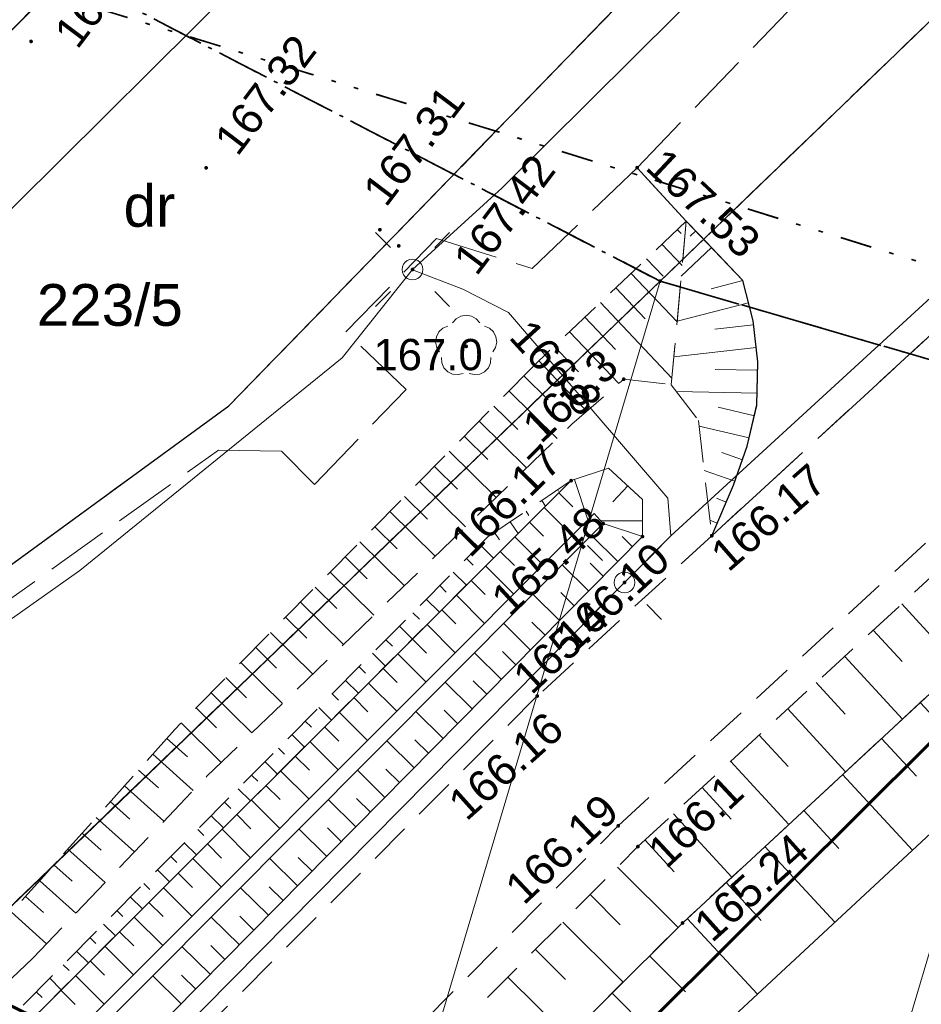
# Model space of a CAD drawing. Extents: x 7503703 to 7518012, y 5690450 to 5705715.
# Tile 27 of 50: x 7512682 to 7512704, y 5696854 to 5696878. Entities that reach past the tile are written whole.
import ezdxf
from ezdxf.enums import TextEntityAlignment as Align

# ---------------------------------------------------------------- set-up
doc = ezdxf.new("R2010")
doc.units = 0
for name, pattern in [('DWUKROPK1_5-3', [2.23, 0.75, -0.46, 0.05, -0.46, 0.05, -0.46]), ('KROPK2-2-2', [3.49, 1, -0.47, 0.05, -0.47, 1, -0.5]), ('PRZER1-1', [1, 0.5, -0.5]), ('PRZER2-1', [1.5, 1, -0.5]), ('PRZER3-1', [2, 1.5, -0.5])]:
    doc.linetypes.add(name, pattern=pattern)
doc.layers.get('0').update_dxf_attribs({"linetype": 'CONTINUOUS'})
for name, color, linetype, lineweight in [('EGDE', 7, 'CONTINUOUS', 18), ('EGDE_O', 7, 'CONTINUOUS', 18), ('EGPG', 7, 'CONTINUOUS', 18), ('GESGPB', 7, 'CONTINUOUS', 35), ('GESGPS', 7, 'CONTINUOUS', 35), ('GOSRBG', 7, 'CONTINUOUS', 18), ('GUPPRZ_O', 7, 'CONTINUOUS', 18), ('OTKC', 7, 'CONTINUOUS', 18), ('OTKG', 7, 'CONTINUOUS', 18), ('OTKJ', 7, 'CONTINUOUS', 18), ('OTKK', 7, 'CONTINUOUS', 25), ('OTKU', 7, 'CONTINUOUS', 18), ('OTRK', 7, 'CONTINUOUS', 18), ('OTRN', 7, 'CONTINUOUS', 13), ('OTRN_O', 7, 'CONTINUOUS', 13), ('OTRS', 7, 'CONTINUOUS', 13), ('OTRS_O', 7, 'CONTINUOUS', 13), ('OTRU', 7, 'CONTINUOUS', 18), ('SUEO', 7, 'CONTINUOUS', 18), ('SULO', 7, 'CONTINUOUS', 35), ('SUPP', 7, 'CONTINUOUS', 18)]:
    doc.layers.add(name, color=color, linetype=linetype, lineweight=lineweight)
for name, color, linetype, lineweight, true_color in [('EGUG', 96, 'CONTINUOUS', 18, 0x008000), ('EGUG_O', 96, 'CONTINUOUS', 18, 0x008000), ('GESKLU', 96, 'CONTINUOUS', 18, 0x008000), ('OTZL', 96, 'CONTINUOUS', 18, 0x008000), ('SUEP', 1, 'CONTINUOUS', 18, 0xff0000), ('SUKP', 36, 'CONTINUOUS', 18, 0x803300)]:
    doc.layers.add(name, color=color, linetype=linetype, lineweight=lineweight, true_color=true_color)
doc.styles.add('Arial', font='arial.ttf')

# ---------------------------------------------------------------- blocks, each defined once
blk = doc.blocks.new('D_GSPWPN1')
blk.add_hatch(color=0).paths.add_polyline_path([(-0.045, 0), (-0.043467, -0.011647), (-0.038971, -0.0225), (-0.03182, -0.03182), (-0.0225, -0.038971), (-0.011647, -0.043467), (0, -0.045), (0.011647, -0.043467), (0.0225, -0.038971), (0.03182, -0.03182), (0.038971, -0.0225), (0.043467, -0.011647), (0.045, 0), (0.043467, 0.011647), (0.038971, 0.0225), (0.03182, 0.03182), (0.0225, 0.038971), (0.011647, 0.043467), (0, 0.045), (-0.011647, 0.043467), (-0.0225, 0.038971), (-0.03182, 0.03182), (-0.038971, 0.0225), (-0.043467, 0.011647)])
blk = doc.blocks.new('D_GSPWPS1')
blk.add_hatch(color=0).paths.add_polyline_path([(-0.045, 0), (-0.043467, -0.011647), (-0.038971, -0.0225), (-0.03182, -0.03182), (-0.0225, -0.038971), (-0.011647, -0.043467), (0, -0.045), (0.011647, -0.043467), (0.0225, -0.038971), (0.03182, -0.03182), (0.038971, -0.0225), (0.043467, -0.011647), (0.045, 0), (0.043467, 0.011647), (0.038971, 0.0225), (0.03182, 0.03182), (0.0225, 0.038971), (0.011647, 0.043467), (0, 0.045), (-0.011647, 0.043467), (-0.0225, 0.038971), (-0.03182, 0.03182), (-0.038971, 0.0225), (-0.043467, 0.011647)])
blk = doc.blocks.new('D_GSPRDL1')
blk.add_hatch(color=0).paths.add_polyline_path([(0, -0.045), (0.013906, -0.042798), (0.02645, -0.036406), (0.036406, -0.02645), (0.042798, -0.013906), (0.045, 0), (0.042798, 0.013906), (0.036406, 0.02645), (0.02645, 0.036406), (0.013906, 0.042798), (0, 0.045), (-0.013906, 0.042798), (-0.02645, 0.036406), (-0.036406, 0.02645), (-0.042798, 0.013906), (-0.045, 0), (-0.042798, -0.013906), (-0.036406, -0.02645), (-0.02645, -0.036406), (-0.013906, -0.042798)])
at = {"color": 0}
for points in [[(-0.324277, 0.563333), (-0.240553, 0.662679), (-0.127956, 0.727494), (0, 0.75), (0.127956, 0.727494), (0.240553, 0.662679), (0.324277, 0.563333)], [(-0.635969, -0.134326), (-0.70458, -0.024001), (-0.731429, 0.103115), (-0.713292, 0.231763), (-0.652348, 0.346501), (-0.55591, 0.433559), (-0.435555, 0.482485)], [(0.435555, 0.482485), (0.55591, 0.433559), (0.652348, 0.346501), (0.713292, 0.231763), (0.731429, 0.103115), (0.70458, -0.024001), (0.635969, -0.134326)], [(-0.068773, -0.646351), (-0.194901, -0.677512), (-0.324092, -0.663766), (-0.440839, -0.606763), (-0.531129, -0.513345), (-0.584125, -0.394725), (-0.593465, -0.265141)], [(0.593465, -0.265141), (0.584125, -0.394725), (0.531129, -0.513345), (0.440839, -0.606763), (0.324092, -0.663766), (0.194901, -0.677512), (0.068773, -0.646351)]]:
    blk.add_lwpolyline(points, dxfattribs=at)
blk = doc.blocks.new('D_GUPELA2')
blk.add_hatch(color=0).paths.add_polyline_path([(-0.001087, 0.044987), (0.011881, 0.043403), (0.021281, 0.03965), (0.030065, 0.033482), (0.038133, 0.023893), (0.043117, 0.012881), (0.044986, 0.001113), (0.044323, -0.007777), (0.040557, -0.019497), (0.033417, -0.030138), (0.024849, -0.037517), (0.013788, -0.042836), (0.002013, -0.044955), (-0.00982, -0.043916), (-0.020466, -0.040077), (-0.029541, -0.033946), (-0.036867, -0.025804), (-0.04187, -0.01649), (-0.04461, -0.005909), (-0.044532, 0.006476), (-0.041285, 0.017903), (-0.034764, 0.028574), (-0.024479, 0.03776), (-0.013449, 0.042943)])
at = {"color": 0}
for points in [[(-0.883883, 0.883883), (-0.53033, 0.53033)], [(0.883883, 0.883883), (0.53033, 0.53033)], [(-0.883883, -0.883883), (-0.53033, -0.53033)], [(0.883883, -0.883883), (0.53033, -0.53033)]]:
    blk.add_lwpolyline(points, dxfattribs=at)
blk = doc.blocks.new('D_GUPELA1')
at = {"color": 0}
blk.add_lwpolyline([(0, 0.25), (0.064705, 0.241481), (0.125, 0.216506), (0.176777, 0.176777), (0.216506, 0.125), (0.241481, 0.064705), (0.25, 0), (0.241481, -0.064705), (0.216506, -0.125), (0.176777, -0.176777), (0.125, -0.216506), (0.064705, -0.241481), (0, -0.25), (-0.064705, -0.241481), (-0.125, -0.216506), (-0.176777, -0.176777), (-0.216506, -0.125), (-0.241481, -0.064705), (-0.25, 0), (-0.241481, 0.064705), (-0.216506, 0.125), (-0.176777, 0.176777), (-0.125, 0.216506), (-0.064705, 0.241481)], close=True, dxfattribs=at)
blk = doc.blocks.new('D_GUPISN1')
at = {"color": 0}
blk.add_lwpolyline([(0, 0.25), (0.064705, 0.241481), (0.125, 0.216506), (0.176777, 0.176777), (0.216506, 0.125), (0.241481, 0.064705), (0.25, 0), (0.241481, -0.064705), (0.216506, -0.125), (0.176777, -0.176777), (0.125, -0.216506), (0.064705, -0.241481), (0, -0.25), (-0.064705, -0.241481), (-0.125, -0.216506), (-0.176777, -0.176777), (-0.216506, -0.125), (-0.241481, -0.064705), (-0.25, 0), (-0.241481, 0.064705), (-0.216506, 0.125), (-0.176777, 0.176777), (-0.125, 0.216506), (-0.064705, 0.241481)], close=True, dxfattribs=at)
blk = doc.blocks.new('D_GEPPGD1_2')
blk.add_hatch(color=0).paths.add_polyline_path([(0, -0.045), (0.013906, -0.042798), (0.02645, -0.036406), (0.036406, -0.02645), (0.042798, -0.013906), (0.045, 0), (0.042798, 0.013906), (0.036406, 0.02645), (0.02645, 0.036406), (0.013906, 0.042798), (0, 0.045), (-0.013906, 0.042798), (-0.02645, 0.036406), (-0.036406, 0.02645), (-0.042798, 0.013906), (-0.045, 0), (-0.042798, -0.013906), (-0.036406, -0.02645), (-0.02645, -0.036406), (-0.013906, -0.042798)])

msp = doc.modelspace()

# ---------------------------------------------------------------- linework, layer by layer
at = {"layer": 'EGDE', "color": 7, "linetype": 'Continuous', "lineweight": 18, "elevation": 10.22}
for points in [[(7512681.61, 5696741.96), (7512695.047, 5696787.292), (7512729.161, 5696902.336), (7512717.47, 5696890.889), (7512713.35, 5696886.929), (7512668.15, 5696734.72), (7512671.52, 5696736.42)], [(7512668.15, 5696734.72), (7512713.35, 5696886.929), (7512697.622, 5696871.76), (7512654.9, 5696728.02)], [(7512654.9, 5696728.02), (7512697.622, 5696871.76), (7512681.646, 5696856.369), (7512678.617, 5696846.239), (7512643, 5696725.868), (7512641.51, 5696721.31), (7512645.59, 5696723.32)]]:
    msp.add_lwpolyline(points, close=True, dxfattribs=at)
msp.add_lwpolyline([(7512550.14, 5696758.187), (7512563.38, 5696761.29), (7512577.049, 5696765.619), (7512584.278, 5696769.138), (7512587.988, 5696770.947), (7512599.816, 5696778.432), (7512607.915, 5696785.659), (7512612.414, 5696789.678), (7512632.502, 5696809.033), (7512681.646, 5696856.369), (7512697.622, 5696871.76), (7512713.35, 5696886.929), (7512717.47, 5696890.889), (7512689.851, 5696898.43), (7512674.495, 5696883.749), (7512592.16, 5696804.83), (7512587.987, 5696800.83), (7512583.288, 5696797.191), (7512578.028, 5696794.183), (7512572.679, 5696791.664), (7512564.28, 5696788.226), (7512558.57, 5696786.126), (7512552.67, 5696784.835)], dxfattribs=at)
at = {"layer": 'EGUG', "color": 96, "linetype": 'PRZER1-1', "lineweight": 18, "true_color": 0x008000, "elevation": 10.08}
for points in [[(7512632.502, 5696809.033), (7512681.646, 5696856.369), (7512697.622, 5696871.76), (7512713.35, 5696886.929), (7512717.47, 5696890.889), (7512729.161, 5696902.336), (7512752.974, 5696925.642), (7512773.634, 5696945.879), (7512797.065, 5696968.816), (7512818.915, 5696990.213), (7512824.737, 5696986.83), (7512830.69, 5696983.37), (7512843.21, 5696976.09), (7512868.792, 5696961.226), (7512859.113, 5696928.83), (7512847.14, 5696889.52), (7512841.85, 5696872.13), (7512838.22, 5696867.12), (7512827.45, 5696855.45), (7512807.74, 5696835.39), (7512801.73, 5696828.43), (7512798.02, 5696824.61), (7512776.84, 5696802.84)], [(7512552.67, 5696784.835), (7512558.57, 5696786.126), (7512564.28, 5696788.226), (7512572.679, 5696791.664), (7512578.028, 5696794.183), (7512583.288, 5696797.191), (7512587.987, 5696800.83), (7512592.16, 5696804.83), (7512674.495, 5696883.749), (7512689.851, 5696898.43), (7512717.47, 5696890.889), (7512713.35, 5696886.929), (7512697.622, 5696871.76), (7512681.646, 5696856.369), (7512632.502, 5696809.033), (7512612.414, 5696789.678), (7512607.915, 5696785.659), (7512599.816, 5696778.432), (7512587.988, 5696770.947), (7512584.278, 5696769.138), (7512577.049, 5696765.619), (7512563.38, 5696761.29), (7512550.14, 5696758.187)]]:
    msp.add_lwpolyline(points, dxfattribs=at)
at = {"layer": 'GESGPB', "color": 7, "linetype": 'DWUKROPK1_5-3', "lineweight": 35, "elevation": 10.1}
msp.add_lwpolyline([(7512599.331, 5697115.344), (7512556.49, 5696976.558), (7512542.821, 5696980.678), (7512539.742, 5696981.618), (7512535.872, 5696982.778), (7512528.932, 5696984.867), (7512521.993, 5696986.957), (7512517.453, 5696971.649), (7512513.453, 5696958.15), (7512506.043, 5696933.272), (7512834.022, 5696832.038), (7512839.07, 5696834.82), (7512845.963, 5696838.599), (7512853.095, 5696845.399), (7512853.94, 5696848.24), (7512867.188, 5696892.527), (7512874.83, 5696917.94), (7512878.731, 5696930.93), (7512790.055, 5696979.375), (7512630.836, 5697066.378), (7512611.809, 5697119.393)], close=True, dxfattribs=at)
msp.add_lwpolyline([(7512687.537, 5696658.789), (7512710.125, 5696679.718), (7512732.754, 5696700.686), (7512751.622, 5696717.964), (7512775.771, 5696740.543), (7512773.651, 5696742.772), (7512814.499, 5696782.09), (7512818.899, 5696786.32), (7512823.859, 5696791.259), (7512841.659, 5696808.999), (7512838.1, 5696819.75), (7512836.541, 5696824.448), (7512835.592, 5696827.288), (7512834.022, 5696832.038), (7512506.043, 5696933.272), (7512483.414, 5696857.279), (7512498.713, 5696853.178), (7512468.781, 5696736.369), (7512448.744, 5696658.123)], dxfattribs=at)
at = {"layer": 'GESGPS', "color": 7, "linetype": 'KROPK2-2-2', "lineweight": 35, "elevation": 10.1}
for points in [[(7512435.992, 5696952.002), (7512639.721, 5696890.866), (7512656.118, 5696886.387), (7512674.495, 5696883.749), (7512697.622, 5696871.76), (7512834.022, 5696832.038), (7512839.07, 5696834.82), (7512845.963, 5696838.599), (7512853.095, 5696845.399), (7512853.94, 5696848.24), (7512867.188, 5696892.527), (7512874.83, 5696917.94), (7512878.731, 5696930.93), (7512714.981, 5697063.118), (7512707.181, 5697060.838), (7512687.522, 5697055.079), (7512668.063, 5697049.38), (7512645.697, 5697042.829), (7512618.879, 5697120.893)], [(7512687.537, 5696658.789), (7512710.125, 5696679.718), (7512732.754, 5696700.686), (7512751.622, 5696717.964), (7512775.771, 5696740.543), (7512773.651, 5696742.772), (7512814.499, 5696782.09), (7512818.899, 5696786.32), (7512823.859, 5696791.259), (7512841.659, 5696808.999), (7512838.1, 5696819.75), (7512836.541, 5696824.448), (7512835.592, 5696827.288), (7512834.022, 5696832.038), (7512697.622, 5696871.76), (7512674.495, 5696883.749), (7512656.118, 5696886.387), (7512639.721, 5696890.866), (7512435.992, 5696952.002)]]:
    msp.add_lwpolyline(points, dxfattribs=at)
at = {"layer": 'GESKLU', "color": 96, "linetype": 'PRZER3-1', "lineweight": 18, "true_color": 0x008000, "elevation": 10.06}
for points in [[(7512632.502, 5696809.033), (7512681.646, 5696856.369), (7512697.622, 5696871.76), (7512713.35, 5696886.929), (7512717.47, 5696890.889), (7512729.161, 5696902.336), (7512752.974, 5696925.642), (7512773.634, 5696945.879), (7512797.065, 5696968.816), (7512818.915, 5696990.213), (7512824.737, 5696986.83), (7512830.69, 5696983.37), (7512843.21, 5696976.09), (7512868.792, 5696961.226), (7512859.113, 5696928.83), (7512847.14, 5696889.52), (7512841.85, 5696872.13), (7512838.22, 5696867.12), (7512827.45, 5696855.45), (7512807.74, 5696835.39), (7512801.73, 5696828.43), (7512798.02, 5696824.61), (7512776.84, 5696802.84)], [(7512552.67, 5696784.835), (7512558.57, 5696786.126), (7512564.28, 5696788.226), (7512572.679, 5696791.664), (7512578.028, 5696794.183), (7512583.288, 5696797.191), (7512587.987, 5696800.83), (7512592.16, 5696804.83), (7512674.495, 5696883.749), (7512689.851, 5696898.43), (7512717.47, 5696890.889), (7512713.35, 5696886.929), (7512697.622, 5696871.76), (7512681.646, 5696856.369), (7512632.502, 5696809.033), (7512612.414, 5696789.678), (7512607.915, 5696785.659), (7512599.816, 5696778.432), (7512587.988, 5696770.947), (7512584.278, 5696769.138), (7512577.049, 5696765.619), (7512563.38, 5696761.29), (7512550.14, 5696758.187)]]:
    msp.add_lwpolyline(points, dxfattribs=at)
at = {"layer": 'GOSRBG', "color": 3, "linetype": 'Continuous', "lineweight": 60, "elevation": 10.04}
msp.add_lwpolyline([(7512739.985, 5696896.446), (7512699.032, 5696928.944), (7512591.508, 5696959.84), (7512503.234, 5696985.761), (7512469.374, 5696889.223), (7512539.922, 5696865.093), (7512550.495, 5696898.359), (7512651.11, 5696869.527), (7512666.595, 5696861.927), (7512692.607, 5696849.266)], close=True, dxfattribs=at)
at = {"layer": 'OTKC', "color": 7, "linetype": 'PRZER2-1', "lineweight": 18, "elevation": 10.18}
for points in [[(7512782.47, 5696914.99), (7512779.48, 5696914.88), (7512775.49, 5696914.63), (7512769.51, 5696913.97), (7512765.56, 5696913.41), (7512761.61, 5696912.67), (7512758.7, 5696911.97), (7512754.06, 5696910.48), (7512751.16, 5696909.36), (7512747.57, 5696907.58), (7512744.18, 5696905.81), (7512741.46, 5696904.15), (7512738.96, 5696902.35), (7512736.87, 5696900.59), (7512726.38, 5696890.96), (7512714.29, 5696879.83), (7512698.86, 5696865.66), (7512694.68, 5696861.82), (7512667.1, 5696834.17), (7512638.18, 5696805.03)], [(7512640.81, 5696802.57), (7512669.74, 5696831.7), (7512696.62, 5696858.71), (7512716.49, 5696877.01), (7512729, 5696888.49), (7512738.56, 5696897.36), (7512740.89, 5696899.28), (7512743.31, 5696901.06), (7512745, 5696902.14), (7512746.88, 5696903.2), (7512749.42, 5696904.52), (7512753.04, 5696906.22), (7512755.04, 5696907.05), (7512756.8, 5696907.64), (7512759.68, 5696908.49), (7512761.63, 5696908.99), (7512764.57, 5696909.57), (7512767.53, 5696910.08), (7512771.52, 5696910.63), (7512774.6, 5696910.96), (7512778.49, 5696911.23), (7512781.49, 5696911.37)]]:
    msp.add_lwpolyline(points, dxfattribs=at)
msp.add_lwpolyline([(7512485.07, 5696792.71), (7512507.37, 5696785.99), (7512516.72, 5696783.62, 0.047088), (7512535.68, 5696781.8, 0.045699), (7512554.88, 5696783.62, 0.041112), (7512573.35, 5696789.47, 0.04093), (7512590.17, 5696798.75, 0.04259), (7512604.92, 5696811.27, 0.000569), (7512641.25, 5696847.19, 0.000269), (7512676.84, 5696882.46), (7512686.22, 5696891.76), (7512687.44, 5696890.76, -0.000141), (7512660.18, 5696863.74, -0.000702), (7512624.59, 5696828.5, -0.017645), (7512598.86, 5696803.52, -0.057955), (7512582.79, 5696792.41, -0.056027), (7512564.68, 5696784.63, -0.063895), (7512545.68, 5696780.73, -0.047864), (7512526.05, 5696780.69, -0.057159), (7512506.93, 5696784.47), (7512480.86, 5696792.35), (7512481.22, 5696793.88)], format="xyb", close=True, dxfattribs=at)
at = {"layer": 'OTKG', "color": 7, "linetype": 'PRZER2-1', "lineweight": 18, "elevation": 10.18}
msp.add_lwpolyline([(7512480.72, 5696790.15), (7512506.23, 5696782.52), (7512516, 5696780.01, 0.045143), (7512535.79, 5696778.19, 0.048706), (7512555.75, 5696780.09, 0.047658), (7512574.84, 5696786.12, 0.042877), (7512592.36, 5696795.82, 0.043294), (7512607.6, 5696808.76, 0.000306), (7512643.91, 5696844.68, 0.000422), (7512679.48, 5696879.92), (7512689.09, 5696889.46), (7512687.44, 5696890.76), (7512677.96, 5696881.36), (7512660.18, 5696863.74), (7512642.41, 5696846.12, 0.000245), (7512606.06, 5696810.16), (7512598.86, 5696803.52, -0.057955), (7512582.79, 5696792.41, -0.056027), (7512564.68, 5696784.63, -0.063895), (7512545.68, 5696780.73, -0.047864), (7512526.05, 5696780.69, -0.057159), (7512506.93, 5696784.47), (7512480.86, 5696792.35)], format="xyb", close=True, dxfattribs=at)
at = {"layer": 'OTKJ', "color": 7, "linetype": 'PRZER3-1', "lineweight": 18, "elevation": 10.18}
msp.add_lwpolyline([(7512802.522, 5696997.252), (7512775.464, 5696970.638), (7512758.23, 5696953.135), (7512742.227, 5696941.602), (7512729.763, 5696929.332), (7512721.939, 5696917.824, -0.369863), (7512716.16, 5696914.96), (7512715.04, 5696915.13), (7512712.68, 5696915.72), (7512711.04, 5696916.35), (7512710.97, 5696916.38), (7512707.32, 5696912.73), (7512707.37, 5696912.68), (7512708.52, 5696911.61), (7512709.96, 5696910.12, -0.334902), (7512710.58, 5696906.41), (7512696.899, 5696892.621), (7512695.112, 5696890.713), (7512691.269, 5696886.972), (7512678.169, 5696873.857), (7512666.138, 5696862.082), (7512645.924, 5696842.15), (7512623.874, 5696820.628), (7512606.734, 5696803.747)], format="xyb", dxfattribs=at)
msp.add_lwpolyline([(7512611.557, 5696798.557), (7512629.842, 5696816.509), (7512650.575, 5696836.803), (7512671.404, 5696857.173), (7512687.296, 5696868.773), (7512699.335, 5696881.17), (7512708.119, 5696893.984), (7512715.594, 5696901.122), (7512737.212, 5696922.643), (7512763.935, 5696949.102), (7512782.837, 5696967.833)], dxfattribs=at)
at = {"layer": 'OTKK', "color": 7, "linetype": 'Continuous', "lineweight": 25, "elevation": 10.18}
for points in [[(7512606.29, 5696793.88), (7512611.557, 5696798.557), (7512629.842, 5696816.509), (7512650.575, 5696836.803), (7512671.404, 5696857.173), (7512687.296, 5696868.773), (7512699.335, 5696881.17), (7512708.119, 5696893.984), (7512715.594, 5696901.122), (7512737.212, 5696922.643), (7512763.935, 5696949.102), (7512782.837, 5696967.833), (7512800.41, 5696984.95)], [(7512698.86, 5696865.66), (7512699.38, 5696866.87), (7512699.71, 5696867.81), (7512699.94, 5696868.8), (7512699.96, 5696869.83), (7512699.85, 5696870.81), (7512699.6, 5696871.78), (7512698.25, 5696873.2), (7512697.07, 5696874.48)]]:
    msp.add_lwpolyline(points, dxfattribs=at)
msp.add_lwpolyline([(7512707.32, 5696912.73), (7512707.37, 5696912.68), (7512708.52, 5696911.61), (7512709.96, 5696910.12, -0.334902), (7512710.58, 5696906.41), (7512696.899, 5696892.621), (7512695.112, 5696890.713), (7512691.269, 5696886.972), (7512678.169, 5696873.857), (7512666.138, 5696862.082), (7512645.924, 5696842.15), (7512623.874, 5696820.628), (7512606.734, 5696803.747), (7512602.3, 5696799.72)], format="xyb", dxfattribs=at)
at = {"layer": 'OTKU', "color": 7, "linetype": 'PRZER3-1', "lineweight": 18, "elevation": 10.18}
for points in [[(7512671.404, 5696857.173), (7512671.802, 5696856.605), (7512674.912, 5696859.046), (7512687.046, 5696867.711), (7512688.556, 5696867.69), (7512689.348, 5696866.891), (7512691.538, 5696869.166), (7512690.093, 5696870.544), (7512692.266, 5696872.782), (7512694.561, 5696872.063), (7512697.07, 5696874.48), (7512701.58, 5696879.15), (7512700.99, 5696880.36), (7512700.38, 5696880.99), (7512703.46, 5696885.33), (7512708.788, 5696893.145), (7512737.734, 5696922.003), (7512737.212, 5696922.643), (7512715.594, 5696901.122), (7512708.119, 5696893.984), (7512699.335, 5696881.17), (7512687.296, 5696868.773)], [(7512690.566, 5696887.673), (7512677.379, 5696874.471), (7512665.699, 5696862.783), (7512645.397, 5696842.676), (7512645.924, 5696842.15), (7512666.138, 5696862.082), (7512678.169, 5696873.857), (7512691.269, 5696886.972)], [(7512697.07, 5696874.48), (7512701.58, 5696879.15), (7512700.99, 5696880.36), (7512700.38, 5696880.99), (7512703.46, 5696885.33), (7512705.71, 5696882.95), (7512708.44, 5696880.09), (7512709.05, 5696879.76), (7512709.99, 5696879.42), (7512710.98, 5696879.24), (7512711.99, 5696879.32), (7512713, 5696879.49), (7512714.29, 5696879.83), (7512698.86, 5696865.66), (7512699.38, 5696866.87), (7512699.71, 5696867.81), (7512699.94, 5696868.8), (7512699.96, 5696869.83), (7512699.85, 5696870.81), (7512699.6, 5696871.78), (7512698.25, 5696873.2)]]:
    msp.add_lwpolyline(points, close=True, dxfattribs=at)
at = {"layer": 'OTRK', "color": 7, "linetype": 'PRZER2-1', "lineweight": 18, "elevation": 10.06}
for points in [[(7512641.25, 5696801.96), (7512670.2, 5696831.21), (7512697.09, 5696858.21), (7512716.93, 5696876.47), (7512729.15, 5696887.78), (7512738.73, 5696896.58), (7512743.67, 5696900.52), (7512747.46, 5696902.73), (7512753.28, 5696905.61), (7512756.58, 5696906.81), (7512761.83, 5696908.35), (7512768.22, 5696909.49), (7512771.74, 5696909.88), (7512778.27, 5696910.56), (7512788.64, 5696910.74)], [(7512788.68, 5696909.14), (7512778.8, 5696909.26), (7512771.82, 5696908.48), (7512771.8, 5696908.32), (7512771.29, 5696908.42), (7512771.27, 5696908.32), (7512762.42, 5696906.39), (7512756.6, 5696904.94), (7512753.8, 5696903.76), (7512749.07, 5696901.43), (7512744.55, 5696898.52), (7512739.68, 5696894.77), (7512730.16, 5696885.94), (7512718.25, 5696875.02), (7512698.16, 5696856.38), (7512671.27, 5696829.6), (7512641.76, 5696800.07)], [(7512637.36, 5696810.73), (7512665.35, 5696838.5), (7512679.92, 5696852.97), (7512682.6, 5696855.54), (7512686.77, 5696859.9), (7512695.51, 5696868.33), (7512696.75, 5696869.41), (7512697.89, 5696869.28), (7512698.25, 5696873.2), (7512694.57, 5696869.71), (7512686, 5696861.02), (7512681.93, 5696856.46), (7512679.13, 5696853.8), (7512664.3, 5696839.79), (7512636.83, 5696811.31)], [(7512637.89, 5696810.15), (7512665.87, 5696838.12), (7512680.25, 5696852.28), (7512693.5, 5696865.63), (7512695.49, 5696866.98), (7512680.45, 5696851.95), (7512665.98, 5696837.48), (7512637.03, 5696808.52)]]:
    msp.add_lwpolyline(points, dxfattribs=at)
msp.add_lwpolyline([(7512698.86, 5696865.66), (7512699.38, 5696866.87), (7512699.71, 5696867.81), (7512699.94, 5696868.8), (7512699.96, 5696869.83), (7512699.85, 5696870.81), (7512699.6, 5696871.78), (7512698.25, 5696873.2), (7512697.89, 5696869.28), (7512698.54, 5696868.42)], close=True, dxfattribs=at)
at = {"layer": 'OTRK', "color": 7, "linetype": 'Continuous', "lineweight": 18, "elevation": 10.06}
for points in [[(7512698.034, 5696872.995), (7512698.124, 5696872.9)], [(7512698.474, 5696872.964), (7512698.34, 5696872.836)], [(7512697.665, 5696872.645), (7512698.152, 5696872.132)], [(7512698.851, 5696872.568), (7512698.129, 5696871.881)], [(7512697.297, 5696872.296), (7512697.693, 5696871.878)], [(7512696.928, 5696871.946), (7512698.028, 5696870.786)], [(7512699.602, 5696871.773), (7512698.842, 5696871.578)], [(7512696.56, 5696871.597), (7512697.263, 5696870.855)], [(7512696.191, 5696871.247), (7512697.905, 5696869.44)], [(7512699.738, 5696871.244), (7512698.03, 5696870.804)], [(7512695.823, 5696870.898), (7512696.557, 5696870.123)], [(7512699.861, 5696870.712), (7512698.932, 5696870.607)], [(7512695.454, 5696870.548), (7512696.632, 5696869.307)], [(7512695.085, 5696870.199), (7512695.667, 5696869.586)], [(7512699.922, 5696870.168), (7512697.951, 5696869.947)], [(7512694.717, 5696869.849), (7512695.865, 5696868.639)], [(7512694.356, 5696869.493), (7512694.939, 5696868.917)], [(7512699.956, 5696869.624), (7512698.941, 5696869.643)], [(7512693.999, 5696869.131), (7512695.157, 5696867.989)], [(7512699.945, 5696869.077), (7512698.015, 5696869.114)], [(7512693.642, 5696868.769), (7512694.217, 5696868.203)], [(7512699.879, 5696868.537), (7512699.013, 5696868.738)], [(7512693.286, 5696868.408), (7512694.425, 5696867.284)], [(7512699.755, 5696868.005), (7512698.556, 5696868.283)], [(7512692.929, 5696868.046), (7512693.494, 5696867.489)], [(7512692.572, 5696867.684), (7512693.694, 5696866.578)], [(7512699.595, 5696867.482), (7512699.102, 5696867.656)], [(7512692.216, 5696867.323), (7512692.772, 5696866.774)], [(7512699.414, 5696866.967), (7512698.679, 5696867.225)], [(7512691.859, 5696866.961), (7512692.963, 5696865.873)], [(7512691.503, 5696866.6), (7512692.05, 5696866.06)], [(7512695.169, 5696866.762), (7512695.19, 5696866.731)], [(7512694.79, 5696866.505), (7512694.881, 5696866.372)], [(7512699.204, 5696866.462), (7512698.974, 5696866.561)], [(7512691.146, 5696866.238), (7512692.231, 5696865.168)], [(7512694.412, 5696866.249), (7512694.482, 5696866.146)], [(7512690.789, 5696865.876), (7512691.327, 5696865.346)], [(7512694.034, 5696865.992), (7512694.223, 5696865.714)], [(7512698.989, 5696865.959), (7512698.817, 5696866.033)], [(7512693.655, 5696865.735), (7512693.774, 5696865.56)], [(7512690.433, 5696865.515), (7512691.5, 5696864.462)], [(7512693.31, 5696865.439), (7512693.63, 5696865.121)], [(7512690.076, 5696865.153), (7512690.605, 5696864.631)], [(7512692.988, 5696865.114), (7512693.147, 5696864.956)], [(7512689.719, 5696864.791), (7512690.769, 5696863.757)], [(7512692.666, 5696864.79), (7512692.983, 5696864.475)], [(7512692.344, 5696864.465), (7512692.502, 5696864.309)], [(7512689.363, 5696864.43), (7512689.883, 5696863.917)], [(7512689.006, 5696864.068), (7512690.037, 5696863.051)], [(7512692.022, 5696864.141), (7512692.336, 5696863.829)], [(7512703.41, 5696864.027), (7512704.788, 5696862.53)], [(7512691.7, 5696863.816), (7512691.856, 5696863.661)], [(7512688.649, 5696863.707), (7512689.161, 5696863.203)], [(7512688.293, 5696863.345), (7512689.306, 5696862.346)], [(7512691.378, 5696863.492), (7512691.69, 5696863.182)], [(7512702.727, 5696863.398), (7512703.417, 5696862.648)], [(7512691.056, 5696863.167), (7512691.211, 5696863.013)], [(7512687.936, 5696862.983), (7512688.438, 5696862.488)], [(7512690.734, 5696862.843), (7512691.043, 5696862.536)], [(7512687.58, 5696862.622), (7512688.575, 5696861.641)], [(7512702.044, 5696862.77), (7512703.427, 5696861.267)], [(7512690.412, 5696862.518), (7512690.566, 5696862.366)], [(7512687.223, 5696862.26), (7512687.716, 5696861.774)], [(7512690.09, 5696862.194), (7512690.396, 5696861.89)], [(7512701.361, 5696862.141), (7512702.054, 5696861.388)], [(7512686.866, 5696861.898), (7512687.843, 5696860.935)], [(7512689.767, 5696861.869), (7512689.92, 5696861.718)], [(7512686.51, 5696861.537), (7512686.994, 5696861.06)], [(7512689.445, 5696861.545), (7512689.749, 5696861.243)], [(7512700.678, 5696861.512), (7512702.066, 5696860.004)], [(7512686.153, 5696861.175), (7512687.112, 5696860.23)], [(7512689.123, 5696861.22), (7512689.275, 5696861.07)], [(7512685.807, 5696860.804), (7512686.3, 5696860.363)], [(7512688.801, 5696860.896), (7512689.103, 5696860.597)], [(7512699.995, 5696860.883), (7512700.69, 5696860.128)], [(7512688.479, 5696860.571), (7512688.629, 5696860.422)], [(7512685.469, 5696860.425), (7512686.442, 5696859.557)], [(7512688.157, 5696860.247), (7512688.456, 5696859.95)], [(7512699.311, 5696860.255), (7512700.705, 5696858.741)], [(7512685.131, 5696860.046), (7512685.61, 5696859.618)], [(7512687.835, 5696859.922), (7512687.984, 5696859.775)], [(7512684.792, 5696859.667), (7512685.739, 5696858.822)], [(7512687.513, 5696859.598), (7512687.809, 5696859.304)], [(7512698.628, 5696859.626), (7512699.326, 5696858.868)], [(7512684.454, 5696859.288), (7512684.921, 5696858.871)], [(7512687.191, 5696859.273), (7512687.338, 5696859.127)], [(7512684.116, 5696858.909), (7512685.037, 5696858.088)], [(7512686.869, 5696858.949), (7512687.162, 5696858.658)], [(7512697.945, 5696858.997), (7512699.343, 5696857.478)], [(7512686.547, 5696858.624), (7512686.693, 5696858.479)], [(7512683.778, 5696858.53), (7512684.232, 5696858.125)], [(7512697.262, 5696858.368), (7512697.962, 5696857.607)], [(7512683.44, 5696858.151), (7512684.334, 5696857.353)], [(7512686.225, 5696858.3), (7512686.515, 5696858.011)], [(7512685.903, 5696857.975), (7512686.047, 5696857.832)], [(7512683.101, 5696857.772), (7512683.542, 5696857.379)], [(7512685.581, 5696857.651), (7512685.869, 5696857.365)], [(7512696.6, 5696857.718), (7512698.052, 5696856.272)], [(7512682.763, 5696857.393), (7512683.631, 5696856.618)], [(7512685.259, 5696857.326), (7512685.402, 5696857.184)], [(7512682.425, 5696857.015), (7512682.853, 5696856.633)], [(7512684.937, 5696857.002), (7512685.222, 5696856.719)], [(7512695.945, 5696857.06), (7512696.669, 5696856.338)], [(7512684.614, 5696856.677), (7512684.756, 5696856.536)], [(7512682.087, 5696856.636), (7512682.929, 5696855.884)], [(7512684.292, 5696856.353), (7512684.575, 5696856.072)], [(7512695.29, 5696856.402), (7512696.736, 5696854.962)], [(7512683.97, 5696856.028), (7512684.111, 5696855.889)], [(7512694.634, 5696855.744), (7512695.356, 5696855.025)], [(7512683.648, 5696855.704), (7512683.928, 5696855.426)], [(7512683.326, 5696855.379), (7512683.466, 5696855.241)], [(7512683.004, 5696855.055), (7512683.281, 5696854.78)], [(7512693.979, 5696855.086), (7512695.42, 5696853.651)], [(7512682.682, 5696854.73), (7512682.82, 5696854.593)]]:
    msp.add_lwpolyline(points, dxfattribs=at)
at = {"layer": 'OTRU', "color": 7, "linetype": 'Continuous', "lineweight": 18, "elevation": 10.06}
for points in [[(7512643.25, 5696797.72), (7512672.83, 5696827.43), (7512699.17, 5696853.95), (7512719.24, 5696872.6), (7512731.55, 5696883.89), (7512740.76, 5696892.34), (7512745.52, 5696896.31), (7512750.55, 5696899.43), (7512755.03, 5696901.69), (7512762.11, 5696903.85), (7512770.81, 5696905.42), (7512771.27, 5696908.32), (7512762.42, 5696906.39), (7512756.6, 5696904.94), (7512753.8, 5696903.76), (7512749.07, 5696901.43), (7512744.55, 5696898.52), (7512739.68, 5696894.77), (7512730.16, 5696885.94), (7512718.25, 5696875.02), (7512698.16, 5696856.38), (7512671.27, 5696829.6), (7512641.76, 5696800.07)], [(7512637.03, 5696808.52), (7512665.98, 5696837.48), (7512680.45, 5696851.95), (7512695.49, 5696866.98), (7512696.39, 5696867.28), (7512697.2, 5696866.53), (7512697.2, 5696865.64), (7512696.26, 5696865.95), (7512696.04, 5696866.19), (7512681.42, 5696851.54), (7512666.36, 5696836.5), (7512637.28, 5696807.43)], [(7512695.568, 5696867.006), (7512695.89, 5696866.04)], [(7512696.846, 5696866.858), (7512696.49, 5696866.473)], [(7512695.198, 5696866.688), (7512695.533, 5696866.353)], [(7512694.847, 5696866.337), (7512695.517, 5696865.666)], [(7512637.69, 5696805.92), (7512666.84, 5696835.11), (7512682.2, 5696850.44), (7512697.2, 5696865.64), (7512696.26, 5696865.95), (7512681.67, 5696851.3), (7512666.62, 5696836.3), (7512637.56, 5696807.22)], [(7512694.496, 5696865.987), (7512694.832, 5696865.651)], [(7512696.195, 5696866.021), (7512697.2, 5696866.021)], [(7512694.145, 5696865.636), (7512694.817, 5696864.964)], [(7512696.609, 5696865.041), (7512695.977, 5696865.666)], [(7512696.958, 5696865.395), (7512696.71, 5696865.639)], [(7512693.795, 5696865.286), (7512694.131, 5696864.95)], [(7512693.444, 5696864.935), (7512694.116, 5696864.262)], [(7512695.912, 5696864.335), (7512695.276, 5696864.962)], [(7512696.261, 5696864.688), (7512695.944, 5696865.001)], [(7512693.093, 5696864.585), (7512693.43, 5696864.248)], [(7512692.742, 5696864.234), (7512693.416, 5696863.56)], [(7512695.215, 5696863.628), (7512694.576, 5696864.259)], [(7512695.563, 5696863.982), (7512695.245, 5696864.296)], [(7512692.392, 5696863.884), (7512692.729, 5696863.547)], [(7512692.041, 5696863.533), (7512692.715, 5696862.858)], [(7512694.518, 5696862.922), (7512693.876, 5696863.556)], [(7512694.866, 5696863.275), (7512694.546, 5696863.591)], [(7512691.69, 5696863.183), (7512692.028, 5696862.845)], [(7512691.339, 5696862.832), (7512692.015, 5696862.156)], [(7512693.821, 5696862.216), (7512693.175, 5696862.852)], [(7512694.169, 5696862.569), (7512693.847, 5696862.886)], [(7512690.989, 5696862.482), (7512691.327, 5696862.144)], [(7512690.638, 5696862.131), (7512691.314, 5696861.454)], [(7512693.123, 5696861.509), (7512692.475, 5696862.149)], [(7512693.472, 5696861.862), (7512693.148, 5696862.182)], [(7512690.287, 5696861.781), (7512690.626, 5696861.442)], [(7512703.851, 5696861.661), (7512705.526, 5696859.856)], [(7512689.936, 5696861.43), (7512690.614, 5696860.752)], [(7512692.426, 5696860.803), (7512691.774, 5696861.446)], [(7512692.775, 5696861.156), (7512692.45, 5696861.477)], [(7512689.586, 5696861.08), (7512689.925, 5696860.741)], [(7512689.235, 5696860.729), (7512689.913, 5696860.051)], [(7512691.729, 5696860.096), (7512691.074, 5696860.743)], [(7512692.078, 5696860.449), (7512691.751, 5696860.772)], [(7512702.921, 5696860.798), (7512703.759, 5696859.895)], [(7512688.884, 5696860.379), (7512689.224, 5696860.039)], [(7512688.533, 5696860.028), (7512689.213, 5696859.349)], [(7512691.032, 5696859.39), (7512690.374, 5696860.039)], [(7512691.38, 5696859.743), (7512691.052, 5696860.067)], [(7512701.992, 5696859.935), (7512703.667, 5696858.129)], [(7512688.183, 5696859.678), (7512688.522, 5696859.338)], [(7512687.832, 5696859.327), (7512688.512, 5696858.647)], [(7512690.335, 5696858.683), (7512689.673, 5696859.336)], [(7512690.683, 5696859.036), (7512690.353, 5696859.362)], [(7512701.062, 5696859.072), (7512701.9, 5696858.169)], [(7512687.481, 5696858.977), (7512687.821, 5696858.636)], [(7512687.13, 5696858.626), (7512687.811, 5696857.945)], [(7512689.638, 5696857.977), (7512688.973, 5696858.633)], [(7512689.986, 5696858.33), (7512689.655, 5696858.657)], [(7512686.78, 5696858.276), (7512687.12, 5696857.935)], [(7512700.132, 5696858.21), (7512701.809, 5696856.402)], [(7512686.429, 5696857.925), (7512687.111, 5696857.243)], [(7512688.94, 5696857.27), (7512688.272, 5696857.929)], [(7512689.289, 5696857.623), (7512688.956, 5696857.952)], [(7512686.078, 5696857.574), (7512686.419, 5696857.233)], [(7512685.727, 5696857.224), (7512686.41, 5696856.541)], [(7512688.243, 5696856.564), (7512687.572, 5696857.226)], [(7512688.592, 5696856.917), (7512688.257, 5696857.247)], [(7512699.202, 5696857.347), (7512700.041, 5696856.443)], [(7512685.377, 5696856.873), (7512685.718, 5696856.532)], [(7512685.026, 5696856.523), (7512685.71, 5696855.839)], [(7512687.546, 5696855.857), (7512686.872, 5696856.523)], [(7512687.895, 5696856.211), (7512687.558, 5696856.543)], [(7512698.272, 5696856.484), (7512699.951, 5696854.675)], [(7512684.675, 5696856.172), (7512685.017, 5696855.83)], [(7512684.324, 5696855.822), (7512685.009, 5696855.137)], [(7512686.849, 5696855.151), (7512686.171, 5696855.82)], [(7512687.197, 5696855.504), (7512686.859, 5696855.838)], [(7512697.37, 5696855.593), (7512698.229, 5696854.73)], [(7512683.974, 5696855.471), (7512684.316, 5696855.129)], [(7512683.623, 5696855.121), (7512684.309, 5696854.435)], [(7512686.152, 5696854.444), (7512685.471, 5696855.116)], [(7512686.5, 5696854.798), (7512686.161, 5696855.133)], [(7512683.272, 5696854.77), (7512683.615, 5696854.427)], [(7512696.471, 5696854.698), (7512698.194, 5696852.968)]]:
    msp.add_lwpolyline(points, dxfattribs=at)
at = {"layer": 'SUEP', "color": 1, "linetype": 'Continuous', "lineweight": 18, "true_color": 0xff0000, "elevation": 10.14}
for points in [[(7512785.36, 5696915.64), (7512779.51, 5696915.4), (7512775.02, 5696915.16), (7512767.18, 5696914.27), (7512763.96, 5696913.61), (7512758.5, 5696912.46), (7512754.71, 5696911.44), (7512750.95, 5696910.02), (7512747, 5696908.04), (7512743.95, 5696906.2), (7512743.54, 5696906.12), (7512740.47, 5696904), (7512737.06, 5696901.36), (7512734.52, 5696899.33), (7512729.02, 5696894.13), (7512720.32, 5696886.17), (7512713.3, 5696879.81), (7512697.88, 5696865.66), (7512697.81, 5696866.56), (7512693.99, 5696871.01), (7512692.9, 5696871.57), (7512691.693, 5696872.035)], [(7512706.28, 5696889.06), (7512700.441, 5696880.69), (7512698.032, 5696878.16), (7512693.843, 5696874), (7512691.693, 5696872.04), (7512690.004, 5696869.92), (7512683.725, 5696864.829), (7512681.175, 5696863.029)], [(7512697.88, 5696865.66), (7512696.77, 5696864.54), (7512683.35, 5696850.95), (7512673.34, 5696841.18), (7512670.18, 5696837.95), (7512661.7, 5696829.38), (7512648.77, 5696816.37), (7512638.99, 5696806.56), (7512629.29, 5696796.79), (7512626.88, 5696794.46), (7512603.56, 5696770.98), (7512593.52, 5696761.45), (7512587.41, 5696754.59), (7512585.8, 5696751.71), (7512585.18, 5696749.22), (7512584.85, 5696746.37), (7512585.29, 5696742.96), (7512586.11, 5696740.53), (7512587.76, 5696737.8), (7512590.13, 5696735.24), (7512598.74, 5696727.16), (7512607.2, 5696718.57)]]:
    msp.add_lwpolyline(points, dxfattribs=at)
at = {"layer": 'SUKP', "color": 36, "linetype": 'Continuous', "lineweight": 18, "true_color": 0x803300, "elevation": 10.14}
msp.add_lwpolyline([(7512709.63, 5696900.419), (7512709.27, 5696900.069), (7512696.471, 5696887.77), (7512696.111, 5696887.43), (7512673.636, 5696865.109), (7512673.266, 5696864.759), (7512620.255, 5696814.475), (7512620.027, 5696814.279), (7512619.83, 5696814.075), (7512593.027, 5696790.172), (7512592.647, 5696789.852), (7512578.899, 5696783.396), (7512569.982, 5696780.258), (7512530.507, 5696771.937), (7512529.91, 5696771.812), (7512529.41, 5696771.922), (7512508.18, 5696776.638), (7512507.69, 5696776.748), (7512507.19, 5696776.878), (7512482.52, 5696783.317), (7512482.03, 5696783.437)], dxfattribs=at)
at = {"layer": 'SULO', "color": 7, "linetype": 'Continuous', "lineweight": 35, "elevation": 10.12}
msp.add_lwpolyline([(7512713.3, 5696879.81), (7512697.88, 5696865.66)], dxfattribs=at)

# ---------------------------------------------------------------- block references
at = {"layer": 'EGPG', "color": 7, "linetype": 'Continuous', "lineweight": 18}
msp.add_blockref('D_GEPPGD1_2', (7512697.622, 5696871.76, 10.24), dxfattribs=at)
at = {"layer": 'OTRN', "color": 7, "linetype": 'Continuous', "lineweight": 13}
for p in [(7512696.75, 5696869.41, 10.08), (7512697.09, 5696858.21, 10.08)]:
    msp.add_blockref('D_GSPWPN1', p, dxfattribs=at)
at = {"layer": 'OTRS', "color": 7, "linetype": 'Continuous', "lineweight": 13}
for p in [(7512682.556, 5696877.506, 10.08), (7512686.749, 5696874.476, 10.08), (7512697.07, 5696874.48, 10.08), (7512690.911, 5696872.993, 10.08), (7512691.362, 5696872.606, 10.08), (7512695.49, 5696866.98, 10.08), (7512696.26, 5696865.95, 10.08), (7512697.2, 5696865.64, 10.08), (7512698.86, 5696865.66, 10.08), (7512694.68, 5696861.82, 10.08), (7512696.62, 5696858.71, 10.08), (7512698.16, 5696856.38, 10.08)]:
    msp.add_blockref('D_GSPWPS1', p, dxfattribs=at)
at = {"layer": 'OTZL', "color": 96, "linetype": 'Continuous', "lineweight": 18, "true_color": 0x008000}
msp.add_blockref('D_GSPRDL1', (7512692.977, 5696870.198, 10.12), dxfattribs=at)
at = {"layer": 'SUEO', "color": 7, "linetype": 'Continuous', "lineweight": 18}
for name, p in [('D_GUPELA2', (7512691.693, 5696872.04, 10.15)), ('D_GUPELA1', (7512691.693, 5696872.04, 10.16)), ('D_GUPELA2', (7512696.77, 5696864.54, 10.15)), ('D_GUPELA1', (7512696.77, 5696864.54, 10.16))]:
    msp.add_blockref(name, p, dxfattribs=at)
at = {"layer": 'SUPP', "color": 7, "linetype": 'Continuous', "lineweight": 18}
msp.add_blockref('D_GUPISN1', (7512691.693, 5696872.04, 10.16), dxfattribs=at)

# ---------------------------------------------------------------- texts
at = {"layer": 'EGDE_O', "color": 7, "linetype": 'Continuous', "lineweight": 0, "style": 'Arial'}
msp.add_text('223/5', height=1, dxfattribs=at).set_placement((7512684.443, 5696870.691, 10.8), align=Align.CENTER)
at = {"layer": 'EGUG_O', "color": 96, "linetype": 'Continuous', "lineweight": 0, "true_color": 0x008000, "style": 'Arial'}
msp.add_text('dr', height=1, dxfattribs=at).set_placement((7512685.393, 5696873.064, 10.8), align=Align.CENTER)
at = {"layer": 'GUPPRZ_O', "color": 1, "linetype": 'Continuous', "lineweight": 0, "true_color": 0xff0000, "style": 'Arial'}
for s, rotation, p in [('166.8', 312.3409, (7512693.973, 5696870.405, 10.8)), ('165.4', 42.8834, (7512694.541, 5696861.827, 10.8))]:
    msp.add_text(s, height=0.75, rotation=rotation, dxfattribs=at).set_placement(p)
msp.add_text('167.0', height=0.75, dxfattribs=at).set_placement((7512690.754, 5696869.626, 10.8))
at = {"layer": 'OTRN_O', "color": 7, "linetype": 'Continuous', "lineweight": 0, "style": 'Arial'}
for s, rotation, p in [('166.3', 43.3315, (7512694.771, 5696867.845, 10.8)), ('166.1', 43.0692, (7512697.771, 5696857.655, 10.8))]:
    msp.add_text(s, height=0.75, rotation=rotation, dxfattribs=at).set_placement(p)
at = {"layer": 'OTRS_O', "color": 7, "linetype": 'Continuous', "lineweight": 0, "style": 'Arial'}
for s, rotation, p in [('167.29', 52.9516, (7512683.663, 5696877.29, 10.8)), ('167.32', 52.9516, (7512687.499, 5696874.726, 10.8)), ('167.31', 52.9516, (7512691.055, 5696873.505, 10.8)), ('167.53', 316.7852, (7512697.238, 5696874.456, 10.8)), ('167.42', 52.9516, (7512693.224, 5696871.857, 10.8)), ('166.17', 45.162, (7512693.066, 5696865.106, 10.8)), ('166.17', 41.0755, (7512699.256, 5696864.768, 10.8)), ('165.48', 42.9035, (7512694.019, 5696863.7, 10.8)), ('166.10', 42.7781, (7512695.564, 5696862.83, 10.8)), ('166.16', 41.81, (7512692.981, 5696858.799, 10.8)), ('166.19', 43.3079, (7512694.356, 5696856.785, 10.8)), ('165.24', 41.8565, (7512698.864, 5696855.888, 10.8))]:
    msp.add_text(s, height=0.75, rotation=rotation, dxfattribs=at).set_placement(p)

doc.saveas('drawing.dxf')
